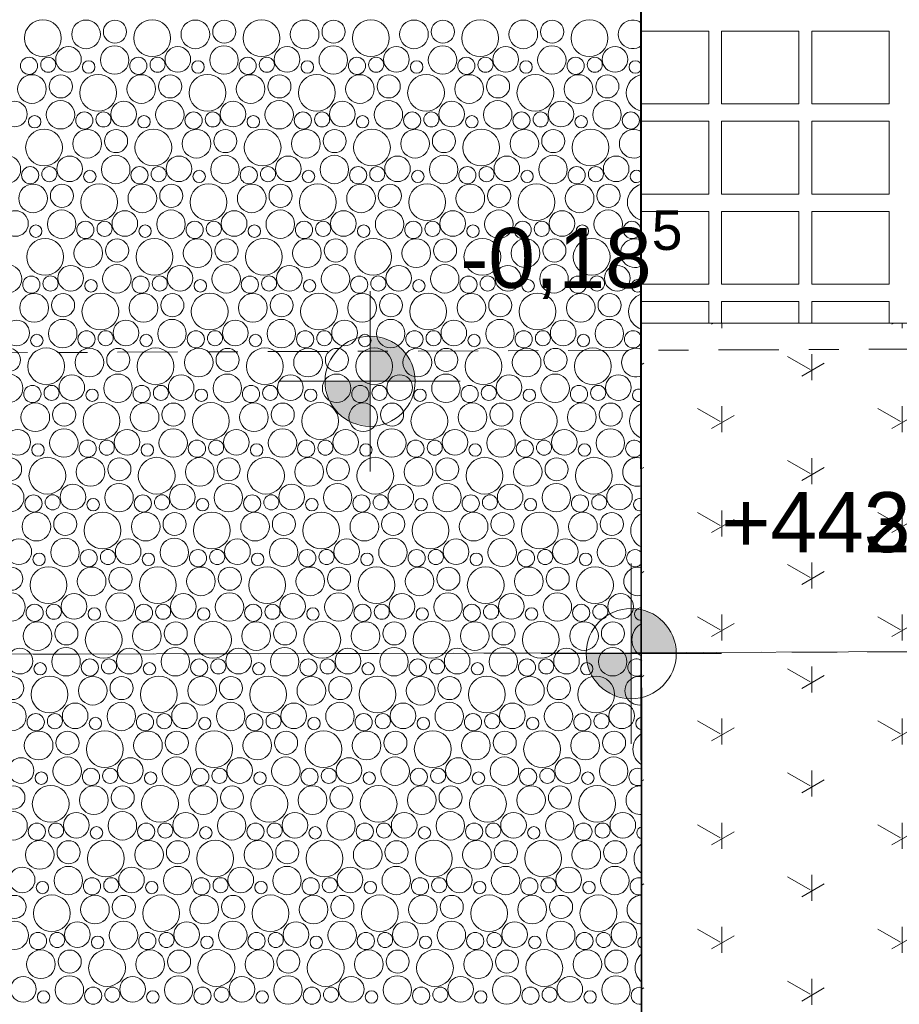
# Model space of a CAD drawing. Header units: metres. Extents: x -167 to 262, y -186 to 508.
# Tile 112 of 256: x 64.6 to 67.52, y 16.48 to 19.76. Entities that reach past the tile are written whole.
import ezdxf

# ---------------------------------------------------------------- set-up
doc = ezdxf.new("R2010")
doc.units = ezdxf.units.M
doc.header["$MEASUREMENT"] = 0
doc.linetypes.add('Raster', pattern=[0.4, 0.2, -0.1, 0, -0.1])
doc.linetypes.add('Strichlinie eng', pattern=[0.23, 0.15, -0.08])
for name, color, linetype in [('60 Auffüllung', 7, 'Continuous'), ('60 Grenzen', 7, 'Continuous'), ('60 Stellplätze', 7, 'Continuous'), ('70 Kanal', 7, 'Continuous'), ('94 Genehmigungsplanung Bemaßung', 7, 'Continuous')]:
    doc.layers.add(name, color=color, linetype=linetype)
doc.styles.add('ERSTELLTER_STIL_1', font='arial.ttf')
doc.dimstyles.new('ERSTELLTER_STIL__2', dxfattribs={"dimtxt": 0.25, "dimasz": 0.19, "dimexe": 0.18, "dimexo": 0.1, "dimgap": 0, "dimtad": 1, "dimzin": 0, "dimdsep": 46, "dimtxsty": 'ERSTELLTER_STIL_1', "dimblk": 'ARROWHEAD_6', "dimblk1": 'ARROWHEAD_6', "dimblk2": 'ARROWHEAD_6', "dimcen": 0.09, "dimclrd": 7, "dimclre": 7, "dimclrt": 7, "dimazin": 0, "dimtfac": 1, "dimtdec": 4, "dimtmove": 0, "dimatfit": 3, "dimfxl": 1, "dimtolj": 1, "dimtzin": 0, "dimarcsym": 0})

# ---------------------------------------------------------------- blocks, each defined once
blk = doc.blocks.new('*X54', base_point=(27236.1321, 33357.279))
at = {"layer": '60 Auffüllung', "color": 7, "linetype": 'Continuous', "lineweight": 18, "true_color": 0xefefef}
for centre, radius in [((64.6737, 19.6979), 0.0612), ((64.8172, 19.7104), 0.0477), ((64.9133, 19.7192), 0.0384), ((65.0374, 19.6979), 0.0612), ((65.1809, 19.7104), 0.0477), ((65.277, 19.7192), 0.0384), ((65.4011, 19.6979), 0.0612), ((65.5446, 19.7104), 0.0477), ((65.6407, 19.7192), 0.0384), ((65.7648, 19.6979), 0.0612), ((65.9084, 19.7104), 0.0477), ((66.0044, 19.7192), 0.0384), ((66.1285, 19.6979), 0.0612), ((66.2721, 19.7104), 0.0477), ((66.3681, 19.7192), 0.0384), ((66.4922, 19.6979), 0.0612), ((64.7588, 19.627), 0.0426), ((64.9122, 19.6248), 0.0473), ((65.1225, 19.627), 0.0426), ((65.276, 19.6248), 0.0473), ((65.4862, 19.627), 0.0426), ((65.6397, 19.6248), 0.0473), ((65.8499, 19.627), 0.0426), ((66.0034, 19.6248), 0.0473), ((66.2136, 19.627), 0.0426), ((66.3671, 19.6248), 0.0473), ((66.5773, 19.627), 0.0426), ((64.6276, 19.6057), 0.0286), ((64.6914, 19.6093), 0.0251), ((64.9913, 19.6057), 0.0286), ((65.0551, 19.6093), 0.0251), ((65.355, 19.6057), 0.0286), ((65.4188, 19.6093), 0.0251), ((65.7187, 19.6057), 0.0286), ((65.7825, 19.6093), 0.0251), ((66.0824, 19.6057), 0.0286), ((66.1462, 19.6093), 0.0251), ((66.4461, 19.6057), 0.0286), ((66.5099, 19.6093), 0.0251), ((64.8261, 19.6016), 0.0207), ((65.1899, 19.6016), 0.0207), ((65.5536, 19.6016), 0.0207), ((65.9173, 19.6016), 0.0207), ((66.281, 19.6016), 0.0207), ((66.6447, 19.6016), 0.0207), ((64.6372, 19.5284), 0.0477), ((64.7333, 19.5372), 0.0384), ((64.8574, 19.5159), 0.0612), ((65.0009, 19.5284), 0.0477), ((65.097, 19.5372), 0.0384), ((65.2211, 19.5159), 0.0612), ((65.3646, 19.5284), 0.0477), ((65.4607, 19.5372), 0.0384), ((65.5848, 19.5159), 0.0612), ((65.7284, 19.5284), 0.0477), ((65.8244, 19.5372), 0.0384), ((65.9485, 19.5159), 0.0612), ((66.0921, 19.5284), 0.0477), ((66.1881, 19.5372), 0.0384), ((66.3122, 19.5159), 0.0612), ((66.4558, 19.5284), 0.0477), ((66.5518, 19.5372), 0.0384), ((64.5788, 19.445), 0.0426), ((64.7322, 19.4428), 0.0473), ((64.9425, 19.445), 0.0426), ((65.096, 19.4428), 0.0473), ((65.3062, 19.445), 0.0426), ((65.4597, 19.4428), 0.0473), ((65.6699, 19.445), 0.0426), ((65.8234, 19.4428), 0.0473), ((66.0336, 19.445), 0.0426), ((66.1871, 19.4428), 0.0473), ((66.3973, 19.445), 0.0426), ((66.5508, 19.4428), 0.0473), ((64.6461, 19.4196), 0.0207), ((64.8113, 19.4237), 0.0286), ((64.8751, 19.4273), 0.0251), ((65.0099, 19.4196), 0.0207), ((65.175, 19.4237), 0.0286), ((65.2388, 19.4273), 0.0251), ((65.3736, 19.4196), 0.0207), ((65.5387, 19.4237), 0.0286), ((65.6025, 19.4273), 0.0251), ((65.7373, 19.4196), 0.0207), ((65.9024, 19.4237), 0.0286), ((65.9662, 19.4273), 0.0251), ((66.101, 19.4196), 0.0207), ((66.2661, 19.4237), 0.0286), ((66.3299, 19.4273), 0.0251), ((66.4647, 19.4196), 0.0207), ((66.6298, 19.4237), 0.0286), ((64.6774, 19.3339), 0.0612), ((64.8209, 19.3464), 0.0477), ((64.917, 19.3552), 0.0384), ((65.0411, 19.3339), 0.0612), ((65.1846, 19.3464), 0.0477), ((65.2807, 19.3552), 0.0384), ((65.4048, 19.3339), 0.0612), ((65.5484, 19.3464), 0.0477), ((65.6444, 19.3552), 0.0384), ((65.7685, 19.3339), 0.0612), ((65.9121, 19.3464), 0.0477), ((66.0081, 19.3552), 0.0384), ((66.1322, 19.3339), 0.0612), ((66.2758, 19.3464), 0.0477), ((66.3718, 19.3552), 0.0384), ((66.4959, 19.3339), 0.0612), ((64.5522, 19.2608), 0.0473), ((64.7625, 19.263), 0.0426), ((64.916, 19.2608), 0.0473), ((65.1262, 19.263), 0.0426), ((65.2797, 19.2608), 0.0473), ((65.4899, 19.263), 0.0426), ((65.6434, 19.2608), 0.0473), ((65.8536, 19.263), 0.0426), ((66.0071, 19.2608), 0.0473), ((66.2173, 19.263), 0.0426), ((66.3708, 19.2608), 0.0473), ((66.581, 19.263), 0.0426), ((64.6313, 19.2417), 0.0286), ((64.6951, 19.2453), 0.0251), ((64.995, 19.2417), 0.0286), ((65.0588, 19.2453), 0.0251), ((65.3587, 19.2417), 0.0286), ((65.4225, 19.2453), 0.0251), ((65.7224, 19.2417), 0.0286), ((65.7862, 19.2453), 0.0251), ((66.0861, 19.2417), 0.0286), ((66.1499, 19.2453), 0.0251), ((66.4498, 19.2417), 0.0286), ((66.5136, 19.2453), 0.0251), ((64.8299, 19.2376), 0.0207), ((65.1936, 19.2376), 0.0207), ((65.5573, 19.2376), 0.0207), ((65.921, 19.2376), 0.0207), ((66.2847, 19.2376), 0.0207), ((64.6409, 19.1644), 0.0477), ((64.737, 19.1732), 0.0384), ((64.8611, 19.1519), 0.0612), ((65.0046, 19.1644), 0.0477), ((65.1007, 19.1732), 0.0384), ((65.2248, 19.1519), 0.0612), ((65.3684, 19.1644), 0.0477), ((65.4644, 19.1732), 0.0384), ((65.5885, 19.1519), 0.0612), ((65.7321, 19.1644), 0.0477), ((65.8281, 19.1732), 0.0384), ((65.9522, 19.1519), 0.0612), ((66.0958, 19.1644), 0.0477), ((66.1918, 19.1732), 0.0384), ((66.3159, 19.1519), 0.0612), ((66.4595, 19.1644), 0.0477), ((66.5555, 19.1732), 0.0384), ((64.5825, 19.081), 0.0426), ((64.736, 19.0788), 0.0473), ((64.9462, 19.081), 0.0426), ((65.0997, 19.0788), 0.0473), ((65.3099, 19.081), 0.0426), ((65.4634, 19.0788), 0.0473), ((65.6736, 19.081), 0.0426), ((65.8271, 19.0788), 0.0473), ((66.0373, 19.081), 0.0426), ((66.1908, 19.0788), 0.0473), ((66.401, 19.081), 0.0426), ((66.5545, 19.0788), 0.0473), ((64.6499, 19.0556), 0.0207), ((64.815, 19.0597), 0.0286), ((64.8788, 19.0633), 0.0251), ((65.0136, 19.0556), 0.0207), ((65.1787, 19.0597), 0.0286), ((65.2425, 19.0633), 0.0251), ((65.3773, 19.0556), 0.0207), ((65.5424, 19.0597), 0.0286), ((65.6062, 19.0633), 0.0251), ((65.741, 19.0556), 0.0207), ((65.9061, 19.0597), 0.0286), ((65.9699, 19.0633), 0.0251), ((66.1047, 19.0556), 0.0207), ((66.2698, 19.0597), 0.0286), ((66.3336, 19.0633), 0.0251), ((66.4684, 19.0556), 0.0207), ((66.6335, 19.0597), 0.0286), ((64.6811, 18.9699), 0.0612), ((64.8246, 18.9824), 0.0477), ((64.9207, 18.9912), 0.0384), ((65.0448, 18.9699), 0.0612), ((65.1884, 18.9824), 0.0477), ((65.2844, 18.9912), 0.0384), ((65.4085, 18.9699), 0.0612), ((65.5521, 18.9824), 0.0477), ((65.6481, 18.9912), 0.0384), ((65.7722, 18.9699), 0.0612), ((65.9158, 18.9824), 0.0477), ((66.0118, 18.9912), 0.0384), ((66.1359, 18.9699), 0.0612), ((66.2795, 18.9824), 0.0477), ((66.3755, 18.9912), 0.0384), ((66.4996, 18.9699), 0.0612), ((64.556, 18.8968), 0.0473), ((64.7662, 18.899), 0.0426), ((64.9197, 18.8968), 0.0473), ((65.1299, 18.899), 0.0426), ((65.2834, 18.8968), 0.0473), ((65.4936, 18.899), 0.0426), ((65.6471, 18.8968), 0.0473), ((65.8573, 18.899), 0.0426), ((66.0108, 18.8968), 0.0473), ((66.221, 18.899), 0.0426), ((66.3745, 18.8968), 0.0473), ((66.5847, 18.899), 0.0426), ((64.635, 18.8777), 0.0286), ((64.6988, 18.8813), 0.0251), ((64.9987, 18.8777), 0.0286), ((65.0625, 18.8813), 0.0251), ((65.3624, 18.8777), 0.0286), ((65.4262, 18.8813), 0.0251), ((65.7261, 18.8777), 0.0286), ((65.7899, 18.8813), 0.0251), ((66.0898, 18.8777), 0.0286), ((66.1536, 18.8813), 0.0251), ((66.4535, 18.8777), 0.0286), ((66.5174, 18.8813), 0.0251), ((64.8336, 18.8736), 0.0207), ((65.1973, 18.8736), 0.0207), ((65.561, 18.8736), 0.0207), ((65.9247, 18.8736), 0.0207), ((66.2884, 18.8736), 0.0207), ((64.6446, 18.8004), 0.0477), ((64.7407, 18.8092), 0.0384), ((64.8648, 18.7879), 0.0612), ((65.0084, 18.8004), 0.0477), ((65.1044, 18.8092), 0.0384), ((65.2285, 18.7879), 0.0612), ((65.3721, 18.8004), 0.0477), ((65.4681, 18.8092), 0.0384), ((65.5922, 18.7879), 0.0612), ((65.7358, 18.8004), 0.0477), ((65.8318, 18.8092), 0.0384), ((65.9559, 18.7879), 0.0612), ((66.0995, 18.8004), 0.0477), ((66.1955, 18.8092), 0.0384), ((66.3196, 18.7879), 0.0612), ((66.4632, 18.8004), 0.0477), ((66.5592, 18.8092), 0.0384), ((64.5862, 18.717), 0.0426), ((64.7397, 18.7148), 0.0473), ((64.9499, 18.717), 0.0426), ((65.1034, 18.7148), 0.0473), ((65.3136, 18.717), 0.0426), ((65.4671, 18.7148), 0.0473), ((65.6773, 18.717), 0.0426), ((65.8308, 18.7148), 0.0473), ((66.041, 18.717), 0.0426), ((66.1945, 18.7148), 0.0473), ((66.4047, 18.717), 0.0426), ((66.5582, 18.7148), 0.0473), ((64.6536, 18.6916), 0.0207), ((64.8187, 18.6957), 0.0286), ((64.8825, 18.6993), 0.0251), ((65.0173, 18.6916), 0.0207), ((65.1824, 18.6957), 0.0286), ((65.2462, 18.6993), 0.0251), ((65.381, 18.6916), 0.0207), ((65.5461, 18.6957), 0.0286), ((65.6099, 18.6993), 0.0251), ((65.7447, 18.6916), 0.0207), ((65.9098, 18.6957), 0.0286), ((65.9736, 18.6993), 0.0251), ((66.1084, 18.6916), 0.0207), ((66.2735, 18.6957), 0.0286), ((66.3374, 18.6993), 0.0251), ((66.4721, 18.6916), 0.0207), ((64.5607, 18.6272), 0.0384), ((64.6848, 18.6059), 0.0612), ((64.8284, 18.6184), 0.0477), ((64.9244, 18.6272), 0.0384), ((65.0485, 18.6059), 0.0612), ((65.1921, 18.6184), 0.0477), ((65.2881, 18.6272), 0.0384), ((65.4122, 18.6059), 0.0612), ((65.5558, 18.6184), 0.0477), ((65.6518, 18.6272), 0.0384), ((65.7759, 18.6059), 0.0612), ((65.9195, 18.6184), 0.0477), ((66.0155, 18.6272), 0.0384), ((66.1396, 18.6059), 0.0612), ((66.2832, 18.6184), 0.0477), ((66.3792, 18.6272), 0.0384), ((66.5033, 18.6059), 0.0612), ((64.5597, 18.5329), 0.0473), ((64.7699, 18.535), 0.0426), ((64.9234, 18.5329), 0.0473), ((65.1336, 18.535), 0.0426), ((65.2871, 18.5329), 0.0473), ((65.4973, 18.535), 0.0426), ((65.6508, 18.5329), 0.0473), ((65.861, 18.535), 0.0426), ((66.0145, 18.5329), 0.0473), ((66.2247, 18.535), 0.0426), ((66.3782, 18.5329), 0.0473), ((66.5884, 18.535), 0.0426), ((64.6387, 18.5137), 0.0286), ((64.7025, 18.5173), 0.0251), ((65.0024, 18.5137), 0.0286), ((65.0662, 18.5173), 0.0251), ((65.3661, 18.5137), 0.0286), ((65.4299, 18.5173), 0.0251), ((65.7298, 18.5137), 0.0286), ((65.7936, 18.5173), 0.0251), ((66.0935, 18.5137), 0.0286), ((66.1574, 18.5173), 0.0251), ((66.4572, 18.5137), 0.0286), ((66.5211, 18.5173), 0.0251), ((64.8373, 18.5096), 0.0207), ((65.201, 18.5096), 0.0207), ((65.5647, 18.5096), 0.0207), ((65.9284, 18.5096), 0.0207), ((66.2921, 18.5096), 0.0207), ((64.6484, 18.4364), 0.0477), ((64.7444, 18.4452), 0.0384), ((64.8685, 18.4239), 0.0612), ((65.0121, 18.4364), 0.0477), ((65.1081, 18.4452), 0.0384), ((65.2322, 18.4239), 0.0612), ((65.3758, 18.4364), 0.0477), ((65.4718, 18.4452), 0.0384), ((65.5959, 18.4239), 0.0612), ((65.7395, 18.4364), 0.0477), ((65.8355, 18.4452), 0.0384), ((65.9596, 18.4239), 0.0612), ((66.1032, 18.4364), 0.0477), ((66.1992, 18.4452), 0.0384), ((66.3233, 18.4239), 0.0612), ((66.4669, 18.4364), 0.0477), ((66.5629, 18.4452), 0.0384), ((64.5899, 18.353), 0.0426), ((64.7434, 18.3509), 0.0473), ((64.9536, 18.353), 0.0426), ((65.1071, 18.3509), 0.0473), ((65.3173, 18.353), 0.0426), ((65.4708, 18.3509), 0.0473), ((65.681, 18.353), 0.0426), ((65.8345, 18.3509), 0.0473), ((66.0447, 18.353), 0.0426), ((66.1982, 18.3509), 0.0473), ((66.4084, 18.353), 0.0426), ((66.5619, 18.3509), 0.0473), ((64.6573, 18.3276), 0.0207), ((64.8224, 18.3317), 0.0286), ((64.8862, 18.3353), 0.0251), ((65.021, 18.3276), 0.0207), ((65.1861, 18.3317), 0.0286), ((65.2499, 18.3353), 0.0251), ((65.3847, 18.3276), 0.0207), ((65.5498, 18.3317), 0.0286), ((65.6136, 18.3353), 0.0251), ((65.7484, 18.3276), 0.0207), ((65.9135, 18.3317), 0.0286), ((65.9774, 18.3353), 0.0251), ((66.1121, 18.3276), 0.0207), ((66.2772, 18.3317), 0.0286), ((66.3411, 18.3353), 0.0251), ((66.4758, 18.3276), 0.0207), ((64.5644, 18.2632), 0.0384), ((64.6885, 18.2419), 0.0612), ((64.8321, 18.2544), 0.0477), ((64.9281, 18.2632), 0.0384), ((65.0522, 18.2419), 0.0612), ((65.1958, 18.2544), 0.0477), ((65.2918, 18.2632), 0.0384), ((65.4159, 18.2419), 0.0612), ((65.5595, 18.2544), 0.0477), ((65.6555, 18.2632), 0.0384), ((65.7796, 18.2419), 0.0612), ((65.9232, 18.2544), 0.0477), ((66.0192, 18.2632), 0.0384), ((66.1433, 18.2419), 0.0612), ((66.2869, 18.2544), 0.0477), ((66.3829, 18.2632), 0.0384), ((66.507, 18.2419), 0.0612), ((64.5634, 18.1689), 0.0473), ((64.9271, 18.1689), 0.0473), ((65.2908, 18.1689), 0.0473), ((65.6545, 18.1689), 0.0473), ((66.0182, 18.1689), 0.0473), ((66.3819, 18.1689), 0.0473), ((64.7736, 18.171), 0.0426), ((65.1373, 18.171), 0.0426), ((65.501, 18.171), 0.0426), ((65.8647, 18.171), 0.0426), ((66.2284, 18.171), 0.0426), ((66.5921, 18.171), 0.0426), ((64.6424, 18.1497), 0.0286), ((64.7062, 18.1533), 0.0251), ((64.841, 18.1456), 0.0207), ((65.0061, 18.1497), 0.0286), ((65.0699, 18.1533), 0.0251), ((65.2047, 18.1456), 0.0207), ((65.3698, 18.1497), 0.0286), ((65.4336, 18.1533), 0.0251), ((65.5684, 18.1456), 0.0207), ((65.7335, 18.1497), 0.0286), ((65.7974, 18.1533), 0.0251), ((65.9321, 18.1456), 0.0207), ((66.0972, 18.1497), 0.0286), ((66.1611, 18.1533), 0.0251), ((66.2958, 18.1456), 0.0207), ((66.4609, 18.1497), 0.0286), ((66.5248, 18.1533), 0.0251), ((64.6521, 18.0724), 0.0477), ((64.7481, 18.0812), 0.0384), ((64.8722, 18.0599), 0.0612), ((65.0158, 18.0724), 0.0477), ((65.1118, 18.0812), 0.0384), ((65.2359, 18.0599), 0.0612), ((65.3795, 18.0724), 0.0477), ((65.4755, 18.0812), 0.0384), ((65.5996, 18.0599), 0.0612), ((65.7432, 18.0724), 0.0477), ((65.8392, 18.0812), 0.0384), ((65.9633, 18.0599), 0.0612), ((66.1069, 18.0724), 0.0477), ((66.2029, 18.0812), 0.0384), ((66.327, 18.0599), 0.0612), ((66.4706, 18.0724), 0.0477), ((66.5666, 18.0812), 0.0384), ((64.5936, 17.989), 0.0426), ((64.7471, 17.9869), 0.0473), ((64.9573, 17.989), 0.0426), ((65.1108, 17.9869), 0.0473), ((65.321, 17.989), 0.0426), ((65.4745, 17.9869), 0.0473), ((65.6847, 17.989), 0.0426), ((65.8382, 17.9869), 0.0473), ((66.0484, 17.989), 0.0426), ((66.2019, 17.9869), 0.0473), ((66.4121, 17.989), 0.0426), ((66.5656, 17.9869), 0.0473), ((64.8261, 17.9678), 0.0286), ((64.8899, 17.9713), 0.0251), ((65.1898, 17.9678), 0.0286), ((65.2536, 17.9713), 0.0251), ((65.5535, 17.9678), 0.0286), ((65.6174, 17.9713), 0.0251), ((65.9172, 17.9678), 0.0286), ((65.9811, 17.9713), 0.0251), ((66.2809, 17.9678), 0.0286), ((66.3448, 17.9713), 0.0251), ((64.661, 17.9636), 0.0207), ((65.0247, 17.9636), 0.0207), ((65.3884, 17.9636), 0.0207), ((65.7521, 17.9636), 0.0207), ((66.1158, 17.9636), 0.0207), ((66.4795, 17.9636), 0.0207), ((64.5681, 17.8992), 0.0384), ((64.6922, 17.878), 0.0612), ((64.8358, 17.8904), 0.0477), ((64.9318, 17.8992), 0.0384), ((65.0559, 17.878), 0.0612), ((65.1995, 17.8904), 0.0477), ((65.2955, 17.8992), 0.0384), ((65.4196, 17.878), 0.0612), ((65.5632, 17.8904), 0.0477), ((65.6592, 17.8992), 0.0384), ((65.7833, 17.878), 0.0612), ((65.9269, 17.8904), 0.0477), ((66.0229, 17.8992), 0.0384), ((66.147, 17.878), 0.0612), ((66.2906, 17.8904), 0.0477), ((66.3866, 17.8992), 0.0384), ((66.5107, 17.878), 0.0612), ((64.5671, 17.8049), 0.0473), ((64.7773, 17.807), 0.0426), ((64.9308, 17.8049), 0.0473), ((65.141, 17.807), 0.0426), ((65.2945, 17.8049), 0.0473), ((65.5047, 17.807), 0.0426), ((65.6582, 17.8049), 0.0473), ((65.8684, 17.807), 0.0426), ((66.0219, 17.8049), 0.0473), ((66.2321, 17.807), 0.0426), ((66.3856, 17.8049), 0.0473), ((66.5958, 17.807), 0.0426), ((64.6461, 17.7858), 0.0286), ((64.7099, 17.7893), 0.0251), ((64.8447, 17.7816), 0.0207), ((65.0098, 17.7858), 0.0286), ((65.0736, 17.7893), 0.0251), ((65.2084, 17.7816), 0.0207), ((65.3735, 17.7858), 0.0286), ((65.4374, 17.7893), 0.0251), ((65.5721, 17.7816), 0.0207), ((65.7372, 17.7858), 0.0286), ((65.8011, 17.7893), 0.0251), ((65.9358, 17.7816), 0.0207), ((66.1009, 17.7858), 0.0286), ((66.1648, 17.7893), 0.0251), ((66.2995, 17.7816), 0.0207), ((66.4646, 17.7858), 0.0286), ((66.5285, 17.7893), 0.0251), ((64.6558, 17.7084), 0.0477), ((64.7518, 17.7172), 0.0384), ((64.8759, 17.696), 0.0612), ((65.0195, 17.7084), 0.0477), ((65.1155, 17.7172), 0.0384), ((65.2396, 17.696), 0.0612), ((65.3832, 17.7084), 0.0477), ((65.4792, 17.7172), 0.0384), ((65.6033, 17.696), 0.0612), ((65.7469, 17.7084), 0.0477), ((65.8429, 17.7172), 0.0384), ((65.967, 17.696), 0.0612), ((66.1106, 17.7084), 0.0477), ((66.2066, 17.7172), 0.0384), ((66.3307, 17.696), 0.0612), ((66.4743, 17.7084), 0.0477), ((66.5703, 17.7172), 0.0384), ((64.5973, 17.625), 0.0426), ((64.7508, 17.6229), 0.0473), ((64.961, 17.625), 0.0426), ((65.1145, 17.6229), 0.0473), ((65.3247, 17.625), 0.0426), ((65.4782, 17.6229), 0.0473), ((65.6884, 17.625), 0.0426), ((65.8419, 17.6229), 0.0473), ((66.0521, 17.625), 0.0426), ((66.2056, 17.6229), 0.0473), ((66.4158, 17.625), 0.0426), ((66.5693, 17.6229), 0.0473), ((64.8298, 17.6038), 0.0286), ((64.8936, 17.6073), 0.0251), ((65.1935, 17.6038), 0.0286), ((65.2574, 17.6073), 0.0251), ((65.5572, 17.6038), 0.0286), ((65.6211, 17.6073), 0.0251), ((65.9209, 17.6038), 0.0286), ((65.9848, 17.6073), 0.0251), ((66.2846, 17.6038), 0.0286), ((66.3485, 17.6073), 0.0251), ((64.6647, 17.5996), 0.0207), ((65.0284, 17.5996), 0.0207), ((65.3921, 17.5996), 0.0207), ((65.7558, 17.5996), 0.0207), ((66.1195, 17.5996), 0.0207), ((66.4832, 17.5996), 0.0207), ((64.5718, 17.5352), 0.0384), ((64.6959, 17.514), 0.0612), ((64.8395, 17.5264), 0.0477), ((64.9355, 17.5352), 0.0384), ((65.0596, 17.514), 0.0612), ((65.2032, 17.5264), 0.0477), ((65.2992, 17.5352), 0.0384), ((65.4233, 17.514), 0.0612), ((65.5669, 17.5264), 0.0477), ((65.6629, 17.5352), 0.0384), ((65.787, 17.514), 0.0612), ((65.9306, 17.5264), 0.0477), ((66.0266, 17.5352), 0.0384), ((66.1507, 17.514), 0.0612), ((66.2943, 17.5264), 0.0477), ((66.3903, 17.5352), 0.0384), ((66.5145, 17.514), 0.0612), ((64.5708, 17.4409), 0.0473), ((64.781, 17.443), 0.0426), ((64.9345, 17.4409), 0.0473), ((65.1447, 17.443), 0.0426), ((65.2982, 17.4409), 0.0473), ((65.5084, 17.443), 0.0426), ((65.6619, 17.4409), 0.0473), ((65.8721, 17.443), 0.0426), ((66.0256, 17.4409), 0.0473), ((66.2358, 17.443), 0.0426), ((66.3893, 17.4409), 0.0473), ((66.5996, 17.443), 0.0426), ((64.6498, 17.4218), 0.0286), ((64.7136, 17.4253), 0.0251), ((64.8484, 17.4176), 0.0207), ((65.0135, 17.4218), 0.0286), ((65.0774, 17.4253), 0.0251), ((65.2121, 17.4176), 0.0207), ((65.3772, 17.4218), 0.0286), ((65.4411, 17.4253), 0.0251), ((65.5758, 17.4176), 0.0207), ((65.7409, 17.4218), 0.0286), ((65.8048, 17.4253), 0.0251), ((65.9395, 17.4176), 0.0207), ((66.1046, 17.4218), 0.0286), ((66.1685, 17.4253), 0.0251), ((66.3032, 17.4176), 0.0207), ((66.4684, 17.4218), 0.0286), ((66.5322, 17.4253), 0.0251), ((64.6595, 17.3444), 0.0477), ((64.7555, 17.3532), 0.0384), ((64.8796, 17.332), 0.0612), ((65.0232, 17.3444), 0.0477), ((65.1192, 17.3532), 0.0384), ((65.2433, 17.332), 0.0612), ((65.3869, 17.3444), 0.0477), ((65.4829, 17.3532), 0.0384), ((65.607, 17.332), 0.0612), ((65.7506, 17.3444), 0.0477), ((65.8466, 17.3532), 0.0384), ((65.9707, 17.332), 0.0612), ((66.1143, 17.3444), 0.0477), ((66.2103, 17.3532), 0.0384), ((66.3345, 17.332), 0.0612), ((66.478, 17.3444), 0.0477), ((66.5741, 17.3532), 0.0384), ((64.601, 17.261), 0.0426), ((64.7545, 17.2589), 0.0473), ((64.9647, 17.261), 0.0426), ((65.1182, 17.2589), 0.0473), ((65.3284, 17.261), 0.0426), ((65.4819, 17.2589), 0.0473), ((65.6921, 17.261), 0.0426), ((65.8456, 17.2589), 0.0473), ((66.0558, 17.261), 0.0426), ((66.2093, 17.2589), 0.0473), ((66.4196, 17.261), 0.0426), ((66.573, 17.2589), 0.0473), ((64.8335, 17.2398), 0.0286), ((64.8974, 17.2433), 0.0251), ((65.1972, 17.2398), 0.0286), ((65.2611, 17.2433), 0.0251), ((65.5609, 17.2398), 0.0286), ((65.6248, 17.2433), 0.0251), ((65.9246, 17.2398), 0.0286), ((65.9885, 17.2433), 0.0251), ((66.2884, 17.2398), 0.0286), ((66.3522, 17.2433), 0.0251), ((64.6684, 17.2356), 0.0207), ((65.0321, 17.2356), 0.0207), ((65.3958, 17.2356), 0.0207), ((65.7595, 17.2356), 0.0207), ((66.1232, 17.2356), 0.0207), ((66.4869, 17.2356), 0.0207), ((64.5755, 17.1712), 0.0384), ((64.6996, 17.15), 0.0612), ((64.8432, 17.1624), 0.0477), ((64.9392, 17.1712), 0.0384), ((65.0633, 17.15), 0.0612), ((65.2069, 17.1624), 0.0477), ((65.3029, 17.1712), 0.0384), ((65.427, 17.15), 0.0612), ((65.5706, 17.1624), 0.0477), ((65.6666, 17.1712), 0.0384), ((65.7907, 17.15), 0.0612), ((65.9343, 17.1624), 0.0477), ((66.0303, 17.1712), 0.0384), ((66.1545, 17.15), 0.0612), ((66.298, 17.1624), 0.0477), ((66.3941, 17.1712), 0.0384), ((66.5182, 17.15), 0.0612), ((64.5745, 17.0769), 0.0473), ((64.7847, 17.079), 0.0426), ((64.9382, 17.0769), 0.0473), ((65.1484, 17.079), 0.0426), ((65.3019, 17.0769), 0.0473), ((65.5121, 17.079), 0.0426), ((65.6656, 17.0769), 0.0473), ((65.8758, 17.079), 0.0426), ((66.0293, 17.0769), 0.0473), ((66.2396, 17.079), 0.0426), ((66.393, 17.0769), 0.0473), ((66.6033, 17.079), 0.0426), ((64.6535, 17.0578), 0.0286), ((64.7174, 17.0613), 0.0251), ((64.8521, 17.0536), 0.0207), ((65.0172, 17.0578), 0.0286), ((65.0811, 17.0613), 0.0251), ((65.2158, 17.0536), 0.0207), ((65.3809, 17.0578), 0.0286), ((65.4448, 17.0613), 0.0251), ((65.5795, 17.0536), 0.0207), ((65.7446, 17.0578), 0.0286), ((65.8085, 17.0613), 0.0251), ((65.9432, 17.0536), 0.0207), ((66.1084, 17.0578), 0.0286), ((66.1722, 17.0613), 0.0251), ((66.3069, 17.0536), 0.0207), ((66.4721, 17.0578), 0.0286), ((66.5359, 17.0613), 0.0251), ((64.6632, 16.9804), 0.0477), ((64.7592, 16.9892), 0.0384), ((64.8833, 16.968), 0.0612), ((65.0269, 16.9804), 0.0477), ((65.1229, 16.9892), 0.0384), ((65.247, 16.968), 0.0612), ((65.3906, 16.9804), 0.0477), ((65.4866, 16.9892), 0.0384), ((65.6107, 16.968), 0.0612), ((65.7543, 16.9804), 0.0477), ((65.8503, 16.9892), 0.0384), ((65.9745, 16.968), 0.0612), ((66.118, 16.9804), 0.0477), ((66.2141, 16.9892), 0.0384), ((66.3382, 16.968), 0.0612), ((66.4817, 16.9804), 0.0477), ((66.5778, 16.9892), 0.0384), ((64.6047, 16.8971), 0.0426), ((64.7582, 16.8949), 0.0473), ((64.9684, 16.8971), 0.0426), ((65.1219, 16.8949), 0.0473), ((65.3321, 16.8971), 0.0426), ((65.4856, 16.8949), 0.0473), ((65.6958, 16.8971), 0.0426), ((65.8493, 16.8949), 0.0473), ((66.0596, 16.8971), 0.0426), ((66.213, 16.8949), 0.0473), ((66.4233, 16.8971), 0.0426), ((66.5767, 16.8949), 0.0473), ((64.8372, 16.8758), 0.0286), ((64.9011, 16.8793), 0.0251), ((65.2009, 16.8758), 0.0286), ((65.2648, 16.8793), 0.0251), ((65.5646, 16.8758), 0.0286), ((65.6285, 16.8793), 0.0251), ((65.9284, 16.8758), 0.0286), ((65.9922, 16.8793), 0.0251), ((66.2921, 16.8758), 0.0286), ((66.3559, 16.8793), 0.0251), ((64.6721, 16.8716), 0.0207), ((65.0358, 16.8716), 0.0207), ((65.3995, 16.8716), 0.0207), ((65.7632, 16.8716), 0.0207), ((66.1269, 16.8716), 0.0207), ((66.4906, 16.8716), 0.0207), ((64.5792, 16.8073), 0.0384), ((64.7033, 16.786), 0.0612), ((64.8469, 16.7984), 0.0477), ((64.9429, 16.8073), 0.0384), ((65.067, 16.786), 0.0612), ((65.2106, 16.7984), 0.0477), ((65.3066, 16.8073), 0.0384), ((65.4307, 16.786), 0.0612), ((65.5743, 16.7984), 0.0477), ((65.6703, 16.8073), 0.0384), ((65.7945, 16.786), 0.0612), ((65.938, 16.7984), 0.0477), ((66.0341, 16.8073), 0.0384), ((66.1582, 16.786), 0.0612), ((66.3017, 16.7984), 0.0477), ((66.3978, 16.8073), 0.0384), ((66.5219, 16.786), 0.0612), ((64.5782, 16.7129), 0.0473), ((64.7884, 16.7151), 0.0426), ((64.9419, 16.7129), 0.0473), ((65.1521, 16.7151), 0.0426), ((65.3056, 16.7129), 0.0473), ((65.5158, 16.7151), 0.0426), ((65.6693, 16.7129), 0.0473), ((65.8796, 16.7151), 0.0426), ((66.033, 16.7129), 0.0473), ((66.2433, 16.7151), 0.0426), ((66.3967, 16.7129), 0.0473), ((66.607, 16.7151), 0.0426), ((64.6572, 16.6938), 0.0286), ((64.7211, 16.6973), 0.0251), ((64.8558, 16.6896), 0.0207), ((65.0209, 16.6938), 0.0286), ((65.0848, 16.6973), 0.0251), ((65.2195, 16.6896), 0.0207), ((65.3846, 16.6938), 0.0286), ((65.4485, 16.6973), 0.0251), ((65.5832, 16.6896), 0.0207), ((65.7484, 16.6938), 0.0286), ((65.8122, 16.6973), 0.0251), ((65.9469, 16.6896), 0.0207), ((66.1121, 16.6938), 0.0286), ((66.1759, 16.6973), 0.0251), ((66.3106, 16.6896), 0.0207), ((66.4758, 16.6938), 0.0286), ((66.5396, 16.6973), 0.0251), ((64.6669, 16.6164), 0.0477), ((64.7629, 16.6253), 0.0384), ((64.887, 16.604), 0.0612), ((65.0306, 16.6164), 0.0477), ((65.1266, 16.6253), 0.0384), ((65.2507, 16.604), 0.0612), ((65.3943, 16.6164), 0.0477), ((65.4903, 16.6253), 0.0384), ((65.6145, 16.604), 0.0612), ((65.758, 16.6164), 0.0477), ((65.8541, 16.6253), 0.0384), ((65.9782, 16.604), 0.0612), ((66.1217, 16.6164), 0.0477), ((66.2178, 16.6253), 0.0384), ((66.3419, 16.604), 0.0612), ((66.4854, 16.6164), 0.0477), ((66.5815, 16.6253), 0.0384), ((64.7619, 16.5309), 0.0473), ((65.1256, 16.5309), 0.0473), ((65.4893, 16.5309), 0.0473), ((65.853, 16.5309), 0.0473), ((66.2167, 16.5309), 0.0473), ((66.5804, 16.5309), 0.0473), ((64.6084, 16.5331), 0.0426), ((64.9721, 16.5331), 0.0426), ((65.3358, 16.5331), 0.0426), ((65.6996, 16.5331), 0.0426), ((66.0633, 16.5331), 0.0426), ((66.427, 16.5331), 0.0426), ((64.6758, 16.5076), 0.0207), ((64.8409, 16.5118), 0.0286), ((64.9048, 16.5153), 0.0251), ((65.0395, 16.5076), 0.0207), ((65.2046, 16.5118), 0.0286), ((65.2685, 16.5153), 0.0251), ((65.4032, 16.5076), 0.0207), ((65.5684, 16.5118), 0.0286), ((65.6322, 16.5153), 0.0251), ((65.7669, 16.5076), 0.0207), ((65.9321, 16.5118), 0.0286), ((65.9959, 16.5153), 0.0251), ((66.1306, 16.5076), 0.0207), ((66.2958, 16.5118), 0.0286), ((66.3596, 16.5153), 0.0251), ((66.4943, 16.5076), 0.0207)]:
    blk.add_circle(centre, radius, dxfattribs=at)
for centre, radius, start, end in [((66.6358, 19.7104), 0.0477, 51.3382, 308.6799), ((66.6759, 19.5159), 0.0612, 99.6991, 260.319), ((66.6395, 19.3464), 0.0477, 56.7563, 303.2618), ((66.6484, 19.2376), 0.0207, 33.3944, 326.6237), ((66.6796, 19.1519), 0.0612, 103.1853, 256.8328), ((66.6432, 18.9824), 0.0477, 61.8564, 298.1617), ((66.6521, 18.8736), 0.0207, 48.8269, 311.1913), ((66.6833, 18.7879), 0.0612, 106.7219, 253.2986), ((66.6372, 18.6957), 0.0286, 4.1095, 355.9234), ((66.6469, 18.6184), 0.0477, 66.7092, 293.3237), ((66.6558, 18.5096), 0.0207, 61.1079, 298.925), ((66.687, 18.4239), 0.0612, 110.2911, 249.7418), ((66.6409, 18.3317), 0.0286, 29.3927, 330.6402), ((66.6506, 18.2544), 0.0477, 71.3453, 288.6876), ((66.6595, 18.1456), 0.0207, 72.0083, 288.0246), ((66.6907, 18.0599), 0.0612, 113.9315, 246.1014), ((66.6446, 17.9678), 0.0286, 41.8243, 318.2086), ((66.6543, 17.8904), 0.0477, 75.8577, 284.1752), ((66.6632, 17.7816), 0.0207, 82.2641, 277.7688), ((66.6945, 17.696), 0.0612, 117.6777, 242.3552), ((66.6484, 17.6038), 0.0286, 51.7476, 308.2854), ((66.658, 17.5264), 0.0477, 80.282, 279.751), ((66.6669, 17.4176), 0.0207, 92.2727, 267.7602), ((66.6982, 17.332), 0.0612, 121.5572, 238.4757), ((66.6521, 17.2398), 0.0286, 60.4574, 299.5755), ((66.6617, 17.1624), 0.0477, 84.6482, 275.3847), ((66.6706, 17.0536), 0.0207, 102.3516, 257.6814), ((66.7019, 16.968), 0.0612, 125.6054, 234.4275), ((66.6558, 16.8758), 0.0286, 68.468, 291.565), ((66.6654, 16.7984), 0.0477, 88.9833, 271.0496), ((66.6743, 16.6896), 0.0207, 112.8397, 247.1932), ((66.7056, 16.604), 0.0612, 129.87, 230.1629), ((66.6595, 16.5118), 0.0286, 76.0557, 283.9772)]:
    blk.add_arc(centre, radius, start, end, dxfattribs=at)
blk = doc.blocks.new('*X55', base_point=(27236.1321, 33357.279))
at = {"layer": '60 Auffüllung', "color": 253, "linetype": 'Continuous', "lineweight": 18, "true_color": 0xb4b4b4}
for p, q in [((66.8891, 19.7212), (66.6621, 19.7212)), ((66.8891, 19.479), (66.8891, 19.7212)), ((67.1891, 19.7212), (66.9321, 19.7212)), ((66.9321, 19.7212), (66.9321, 19.479)), ((67.1891, 19.479), (67.1891, 19.7212)), ((67.4891, 19.7212), (67.2321, 19.7212)), ((67.2321, 19.7212), (67.2321, 19.479)), ((67.4891, 19.479), (67.4891, 19.7212)), ((66.6621, 19.479), (66.8891, 19.479)), ((66.9321, 19.479), (67.1891, 19.479)), ((67.2321, 19.479), (67.4891, 19.479)), ((66.8891, 19.4212), (66.6621, 19.4212)), ((66.8891, 19.179), (66.8891, 19.4212)), ((67.1891, 19.4212), (66.9321, 19.4212)), ((66.9321, 19.4212), (66.9321, 19.179)), ((67.1891, 19.179), (67.1891, 19.4212)), ((67.4891, 19.4212), (67.2321, 19.4212)), ((67.2321, 19.4212), (67.2321, 19.179)), ((67.4891, 19.179), (67.4891, 19.4212)), ((66.6621, 19.179), (66.8891, 19.179)), ((66.9321, 19.179), (67.1891, 19.179)), ((67.2321, 19.179), (67.4891, 19.179)), ((66.8891, 19.1212), (66.6621, 19.1212)), ((66.8891, 18.879), (66.8891, 19.1212)), ((67.1891, 19.1212), (66.9321, 19.1212)), ((66.9321, 19.1212), (66.9321, 18.879)), ((67.1891, 18.879), (67.1891, 19.1212)), ((67.4891, 19.1212), (67.2321, 19.1212)), ((67.2321, 19.1212), (67.2321, 18.879)), ((67.4891, 18.879), (67.4891, 19.1212)), ((66.6621, 18.879), (66.8891, 18.879)), ((66.9321, 18.879), (67.1891, 18.879)), ((67.2321, 18.879), (67.4891, 18.879)), ((66.8891, 18.8212), (66.6621, 18.8212)), ((66.8891, 18.7491), (66.8891, 18.8212)), ((67.1891, 18.8212), (66.9321, 18.8212)), ((66.9321, 18.8212), (66.9321, 18.7491)), ((67.1891, 18.7491), (67.1891, 18.8212)), ((67.4891, 18.8212), (67.2321, 18.8212)), ((67.2321, 18.8212), (67.2321, 18.7491)), ((67.4891, 18.7491), (67.4891, 18.8212))]:
    blk.add_line(p, q, dxfattribs=at)
blk = doc.blocks.new('Parkplätze Linienzug 27')
at = {"layer": '60 Stellplätze', "color": 7, "linetype": 'Continuous', "lineweight": 13, "flags": 128}
blk.add_lwpolyline([(10.5, 0), (10.5, 5.5), (7, 5.5), (7, 0)], close=True, dxfattribs=at)
blk = doc.blocks.new('Standard-Rastermarker_141')
at = {"layer": '60 Grenzen', "color": 7, "linetype": 'Raster', "lineweight": 13}
blk.add_line((1, 0), (146.9423, 0), dxfattribs=at)
blk = doc.blocks.new('*D540', base_point=(27236.1321, 33357.279))
at = {"layer": '94 Genehmigungsplanung Bemaßung', "color": 7, "linetype": 'Continuous', "lineweight": 13}
for p, q in [((78.3117, 22.3491), (78.5117, 22.1491)), ((78.5992, 22.2491), (78.2242, 22.2491)), ((78.4117, 18.7491), (78.4117, 22.2491)), ((78.3117, 18.8491), (78.5117, 18.6491)), ((78.5992, 18.7491), (78.2242, 18.7491)), ((78.4117, 18.5991), (78.4117, 18.7491))]:
    blk.add_line(p, q, dxfattribs=at)
at = {"layer": '94 Genehmigungsplanung Bemaßung', "color": 7, "lineweight": 13, "insert": (78.3617, 20.1655), "char_height": 0.25, "attachment_point": 7, "rotation": 90, "style": 'ERSTELLTER_STIL_1'}
blk.add_mtext('\\A1;{\\pql;\\fArial|b0|i0|c0|p0;\\W1.000000;3,50}', dxfattribs=at)
blk = doc.blocks.new('ARROWHEAD_6')
at = {"color": 0, "linetype": 'Continuous', "lineweight": 0}
for p, q in [((-0.5, -0.5), (0.5, 0.5)), ((0, 0), (-1, 0))]:
    blk.add_line(p, q, dxfattribs=at)

msp = doc.modelspace()

# ---------------------------------------------------------------- hatches: boundary and pattern name
at = {"layer": '60 Auffüllung', "linetype": 'Continuous', "lineweight": 18, "true_color": 0xefefef}
h = msp.add_hatch(dxfattribs=at)
h.set_pattern_fill('Erde_1_0001', style=0, pattern_type=2)
h.set_pattern_definition([(0, (27236.1321, 33357.27905), (0, 0.779422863), [0.04875, -0.40125]), (0, (27236.3571, 33357.66876), (0, 0.779422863), [0.04875, -0.40125]), (60, (27236.1321, 33357.27905), (-0.675, 0.389711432), [0.04875, -0.40125]), (60, (27236.5821, 33357.27905), (-0.675, 0.389711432), [0.04875, -0.40125]), (120, (27236.18084, 33357.27905), (0.675, 0.389711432), [0.04875, -0.40125]), (120, (27236.63084, 33357.27905), (0.675, 0.389711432), [0.04875, -0.40125]), (0, (27236.1321, 33357.35405), (0, 0.15), [0, -0.15, 0, -0.225]), (45, (27236.2071, 33357.35405), (-0.1060660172, 0.1060660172), [0, -0.1125, 0, -0.1875])])
h.paths.add_polyline_path([(2.3366, 24.8593), (2.3419, 13.496, 0.033836), (8.8613, 14.0911, 0.026308), (13.8582, 15.1616, -0.024635), (17.3411, 16.2775), (17.3411, 24.6258), (15.3411, 24.6258), (15.3411, 30.4887), (17.3411, 30.4887), (17.3411, 43.9997), (58.1625, 43.9997), (58.1625, 45.7494), (101.6632, 45.7486), (101.6702, 49.0078), (2.342, 49.0078)])
h.paths.add_polyline_path([(9.5982, 27.1903), (4.651, 27.1903), (4.651, 42.9257), (4.651, 43.8257), (9.5982, 43.8257), (9.5982, 42.9257)], flags=0)
h.paths.add_polyline_path([(14.4618, 25.704, -0.414214), (13.8618, 26.304, -0.414214), (14.4618, 26.904, -0.414214), (15.0618, 26.304, -0.414214)], flags=0)
h = msp.add_hatch(dxfattribs=at)
h.set_pattern_fill('Gras_0001', style=0, pattern_type=2)
h.set_pattern_definition([(90, (27236.1321, 33357.27905), (-0.6, 0), [0.0866025, -0.259808]), (90, (27236.4321, 33357.45225), (-0.6, 0), [0.0866025, -0.259808]), (30, (27236.1321, 33357.27905), (-0.3, 0.519615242), [0.0866025, -0.259808]), (30, (27236.1321, 33357.62546), (-0.3, 0.519615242), [0.0866025, -0.259808]), (150, (27236.1321, 33357.27905), (0.3, 0.519615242), [0.0866025, -0.259808]), (150, (27236.1321, 33357.62546), (0.3, 0.519615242), [0.0866025, -0.259808])])
h.paths.add_polyline_path([(77.6621, 18.7491), (66.6621, 18.7496), (66.6671, 13.9007), (66.7578, 13.9066), (77.6753, 13.9979)])
at = {"layer": '94 Genehmigungsplanung Bemaßung', "linetype": 'Continuous', "lineweight": 13}
for points in [[(65.7625, 18.5561), (65.9125, 18.5561), (65.901, 18.6135), (65.8685, 18.6622), (65.8199, 18.6947), (65.7625, 18.7061)], [(65.7625, 18.5561), (65.6125, 18.5561), (65.6239, 18.4987), (65.6564, 18.45), (65.7051, 18.4175), (65.7625, 18.4061)], [(66.6311, 17.65), (66.7811, 17.65), (66.7697, 17.7074), (66.7372, 17.7561), (66.6885, 17.7886), (66.6311, 17.8)], [(66.6311, 17.65), (66.7811, 17.65), (66.7697, 17.7074), (66.7372, 17.7561), (66.6885, 17.7886), (66.6311, 17.8)], [(66.6311, 17.65), (66.4811, 17.65), (66.4925, 17.5926), (66.5251, 17.5439), (66.5737, 17.5114), (66.6311, 17.5)], [(66.6311, 17.65), (66.4811, 17.65), (66.4925, 17.5926), (66.5251, 17.5439), (66.5737, 17.5114), (66.6311, 17.5)]]:
    msp.add_hatch(color=7, dxfattribs=at).paths.add_polyline_path(points)

# ---------------------------------------------------------------- linework, layer by layer
at = {"layer": '60 Auffüllung', "color": 8, "linetype": 'Continuous', "lineweight": 18, "flags": 128}
for points in [[(58.1625, 43.9997), (58.1625, 45.7501), (66.6638, 45.7501), (66.6619, 37.5), (66.663, 36.0005), (66.6657, 18.7482), (66.6671, 13.9007), (59.4652, 13.8989), (59.4625, 23.1797), (59.4625, 37.0289), (58.1625, 37.0289)], [(66.6623, 35.9991), (66.6621, 18.7491), (77.6621, 18.7486), (77.6617, 35.9991)], [(77.6621, 18.7491), (77.6753, 13.9979), (66.7578, 13.9066), (66.6671, 13.9007), (66.6621, 18.7496)]]:
    msp.add_lwpolyline(points, close=True, dxfattribs=at)
msp.add_lwpolyline([(2.3409, 13.4985, 0.033836), (8.8602, 14.0936, 0.026308), (13.8571, 15.164, -0.03493), (18.8239, 16.6434, -0.039795), (24.4787, 17.2928), (45.8912, 17.6068), (66.6301, 17.6524), (86.5092, 17.758), (111.366, 17.867), (111.3727, 14.9671), (86.7165, 14.91), (66.7489, 14.8202), (46.0288, 14.7398), (25.1216, 14.3369), (19.9788, 13.9175, 0.086004), (15.9339, 12.5396, 0.076037), (12.9254, 10.2445), (1.8985, 10.6206)], format="xyb", close=True, dxfattribs=at)
at = {"layer": '60 Stellplätze', "color": 7, "linetype": 'Continuous', "lineweight": 13}
msp.add_line((66.6657, 18.7482), (66.6649, 35.9991), dxfattribs=at)
at = {"layer": '70 Kanal', "color": 2, "linetype": 'Strichlinie eng', "lineweight": 18, "true_color": 0xf5f500}
for p, q in [((66.666, 17.6526), (108.047, 17.8284)), ((45.8912, 17.6068), (66.666, 17.6526))]:
    msp.add_line(p, q, dxfattribs=at)
at = {"layer": '94 Genehmigungsplanung Bemaßung', "color": 7, "linetype": 'Continuous', "lineweight": 13}
for p, q in [((65.7625, 18.2561), (65.7625, 18.8561)), ((65.4625, 18.5561), (66.0625, 18.5561)), ((66.6311, 17.35), (66.6311, 17.95)), ((66.6311, 17.35), (66.6311, 17.95)), ((66.3311, 17.65), (66.9311, 17.65)), ((66.3311, 17.65), (66.9311, 17.65))]:
    msp.add_line(p, q, dxfattribs=at)
for centre in [(65.7625, 18.5561), (66.6311, 17.65), (66.6311, 17.65)]:
    msp.add_circle(centre, 0.15, dxfattribs=at)

# ---------------------------------------------------------------- block references
at = {"layer": '60 Auffüllung', "color": 8, "lineweight": 18}
for name in ['*X54', '*X55']:
    msp.add_blockref(name, (27236.1321, 33357.279), dxfattribs=at)
at = {"layer": '60 Grenzen', "color": 7, "linetype": 'Continuous', "lineweight": 18, "rotation": 0.2212804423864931}
msp.add_blockref('Standard-Rastermarker_141', (23.9222, 18.4944), dxfattribs=at)
at = {"layer": '60 Stellplätze', "color": 7, "linetype": 'Continuous', "lineweight": 13, "xscale": -0.9999999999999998, "rotation": 90.0054744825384}
msp.add_blockref('Parkplätze Linienzug 27', (72.1618, 29.2497), dxfattribs=at)

# ---------------------------------------------------------------- texts
at = {"layer": '94 Genehmigungsplanung Bemaßung', "color": 7, "lineweight": 13, "char_height": 0.2, "attachment_point": 7, "style": 'ERSTELLTER_STIL_1'}
for s, insert in [('\\A1;{\\pql;\\fArial|b0|i0|c0|p0;\\W1.000000;-0,18\\fArial|b0|i0|c0|p0;\\W1.000000;\\A1{\\H.66x;\\S5^  ;}}', (66.0625, 18.8082)), ('\\A1;{\\pql;\\fArial|b0|i0|c0|p0;\\W1.000000;+442,21}', (66.9311, 17.95)), ('\\A1;{\\pql;\\fArial|b0|i0|c0|p0;\\W1.000000;+443,40}', (66.9311, 17.95))]:
    msp.add_mtext(s, dxfattribs=dict(at, insert=insert))

# ---------------------------------------------------------------- dimensions: what is measured, and where the dimension line sits
at = {"layer": '94 Genehmigungsplanung Bemaßung', "color": 7, "linetype": 'Continuous', "lineweight": 13}
dim = msp.add_linear_dim(base=(78.4117, 22.2491), p1=(66.6628, 18.7491), p2=(72.1625, 22.2491), angle=90, dimstyle='ERSTELLTER_STIL__2', dxfattribs=at)
dim.commit()
dim.dimension.update_dxf_attribs({"geometry": '*D540', "text_midpoint": (78.2367, 20.4891), "dimtype": 160, "text_rotation": 90})

doc.saveas('drawing.dxf')
